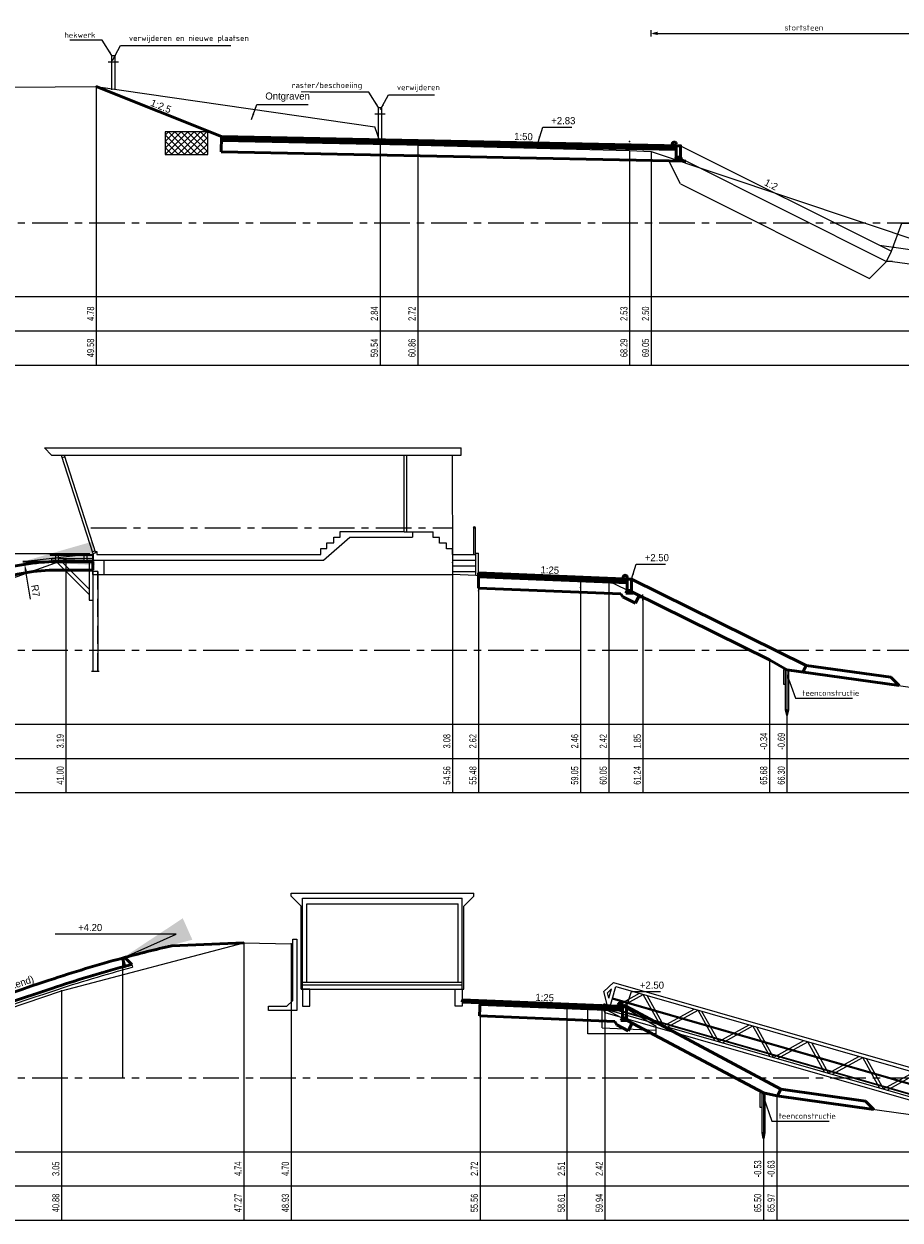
# Model space of a CAD drawing. Header units: metres. Extents: x -7 to 2281, y 7146 to 7816.
# Tile 20 of 29: x 2203 to 2234, y 7581 to 7623. Entities that reach past the tile are written whole.
import ezdxf
from ezdxf.enums import TextEntityAlignment as Align

# ---------------------------------------------------------------- set-up
doc = ezdxf.new("R2010")
doc.units = ezdxf.units.M
doc.linetypes.add('HIDDEN', pattern=[9.525, 6.35, -3.175])
doc.linetypes.add('NAP', pattern=[20, 12.5, -2.5, 2.5, -2.5])
for name, color, linetype in [('702', 1, 'Continuous'), ('887', 198, 'Continuous'), ('BS-BEBOUWING', 255, 'Continuous'), ('BS-BETONBAND', 255, 'Continuous'), ('BS-HEKWERK-KL-1_5M', 1, 'Continuous'), ('BS-KANT-KREUKELBERM', 255, 'Continuous'), ('BS-KANT-VERHARDING', 1, 'Continuous'), ('BS-KRUINLIJN', 1, 'Continuous'), ('BS-KUNSTWERK-CONTOUR', 255, 'Continuous'), ('DP-BS-profiel', 2, 'Continuous'), ('DP-Matenbalk', 7, 'Continuous'), ('DP-Matenbalk_bestaandehoogten', 6, 'Continuous'), ('DP-NAP-lijn', 5, 'NAP')]:
    doc.layers.add(name, color=color, linetype=linetype)
for name, color, linetype, lineweight in [('DP-BS-maatvoering', 2, 'Continuous', 20), ('DP-BS-matenbalk_verlenglijnen', 253, 'Continuous', 0), ('DP-NW-arcering_betonzuilen', 6, 'Continuous', 25), ('DP-NW-maatvoering', 7, 'Continuous', 35), ('DP-NW-matenbalk_verlenglijnen', 135, 'Continuous', 0), ('DP-NW-profiel', 4, 'Continuous', 50), ('DP-Uitvullaag', 1, 'Uitvullaag', 18), ('maatvoering-lin', 7, 'Continuous', 20)]:
    doc.layers.add(name, color=color, linetype=linetype, lineweight=lineweight)
doc.layers.add('DP-NW-arcrand', color=142, linetype='Continuous', plot=False)
doc.styles.add('bestomschr', font='isocp.shx', dxfattribs={"width": 0.96})
doc.styles.add('Ontwnota-dwp-Bruinissepolder tot Grevelingendam$0$StagCAD', font='StagCAD.ttf')
doc.styles.add('StagCAD', font='StagCAD.ttf')
doc.linetypes.add('Uitvullaag', pattern='A,0,-0.005,[191,UITVULLAAG.shx,S=0.007,R=0,X=0,Y=0],-0.5', length=0.505)
doc.dimstyles.new('best-leader 1_100', dxfattribs={"dimscale": 0.1, "dimtxt": 2, "dimasz": 1.6, "dimexe": 0, "dimexo": 0, "dimgap": 0.8, "dimtad": 1, "dimrnd": 0.001, "dimzin": 1, "dimdsep": 46, "dimtxsty": 'bestomschr', "dimblk": 'RAD_PIJL', "dimcen": 0.09, "dimse1": 1, "dimse2": 1, "dimclrd": 212, "dimclre": 1, "dimclrt": 2, "dimazin": 0, "dimtfac": 1, "dimtix": 1, "dimtmove": 0, "dimatfit": 0, "dimfxl": 1, "dimtvp": 0.83, "dimtolj": 1, "dimtzin": 0, "dimlwd": 5, "dimarcsym": 0})
doc.dimstyles.new('bestaand 1_100', dxfattribs={"dimscale": 0.1, "dimtxt": 2, "dimasz": 0.8, "dimexe": 0, "dimexo": 0, "dimgap": 1, "dimtad": 1, "dimrnd": 0.001, "dimzin": 1, "dimdsep": 46, "dimtxsty": 'bestomschr', "dimblk1": 'DIM_PIJL', "dimblk2": 'DIM_PIJL', "dimsah": 1, "dimcen": 0.09, "dimse1": 1, "dimse2": 1, "dimclrd": 212, "dimclre": 1, "dimclrt": 2, "dimazin": 0, "dimtfac": 1, "dimtix": 1, "dimtmove": 0, "dimatfit": 3, "dimldrblk": 'RAD_PIJL', "dimfxl": 1, "dimtvp": 0.83, "dimtolj": 1, "dimtzin": 0, "dimlwd": 9, "dimlwe": 5, "dimarcsym": 0})
doc.dimstyles.new('GM-maatvoering', dxfattribs={"dimtxt": 2.5, "dimasz": 2.5, "dimexe": 1, "dimexo": 0, "dimgap": 1, "dimtad": 1, "dimrnd": 0.001, "dimzin": 1, "dimdsep": 46, "dimtxsty": 'StagCAD', "dimcen": 0.09, "dimclrd": 1, "dimclre": 1, "dimclrt": 7, "dimazin": 0, "dimtfac": 1, "dimtix": 1, "dimtmove": 0, "dimatfit": 3, "dimfxl": 1, "dimfxlon": 1, "dimtvp": 0.83, "dimtolj": 1, "dimtzin": 0, "dimlwd": 15, "dimlwe": 15, "dimarcsym": 0})
doc.dimstyles.new('leader 1_100', dxfattribs={"dimscale": 0.1, "dimtxt": 2.5, "dimasz": 2, "dimexe": 0, "dimexo": 0, "dimgap": 1, "dimtad": 1, "dimrnd": 0.001, "dimzin": 1, "dimdsep": 46, "dimtxsty": 'StagCAD', "dimblk": 'RAD_PIJL', "dimcen": 0.09, "dimse1": 1, "dimse2": 1, "dimclrd": 1, "dimclre": 1, "dimclrt": 7, "dimazin": 0, "dimtfac": 1, "dimtix": 1, "dimtmove": 0, "dimatfit": 0, "dimfxl": 1, "dimtvp": 0.83, "dimtolj": 1, "dimtzin": 0, "dimlwd": 15, "dimarcsym": 0})
doc.dimstyles.new('Ontwnota-dwp-Bruinissepolder tot Grevelingendam$0$leader 1_100', dxfattribs={"dimscale": 0.1, "dimtxt": 2.5, "dimasz": 2, "dimexe": 0, "dimexo": 0, "dimgap": 1, "dimtad": 1, "dimrnd": 0.001, "dimzin": 1, "dimdsep": 46, "dimtxsty": 'Ontwnota-dwp-Bruinissepolder tot Grevelingendam$0$StagCAD', "dimblk": 'Ontwnota-dwp-Bruinissepolder tot Grevelingendam$0$RAD_PIJL', "dimcen": 0.09, "dimse1": 1, "dimse2": 1, "dimclrd": 1, "dimclre": 1, "dimclrt": 7, "dimazin": 0, "dimtfac": 1, "dimtix": 1, "dimtmove": 0, "dimatfit": 0, "dimfxl": 1, "dimtvp": 0.83, "dimtolj": 1, "dimtzin": 0, "dimlwd": 15, "dimarcsym": 0})

# ---------------------------------------------------------------- blocks, each defined once
blk = doc.blocks.new('123', base_point=(750, -20.1))
at = {"layer": 'BS-HEKWERK-KL-1_5M'}
for points in [[(749.75, -20.35), (750.25, -19.85)], [(750.25, -20.35), (749.75, -19.85)]]:
    blk.add_lwpolyline(points, dxfattribs=at)
blk = doc.blocks.new('RAD_PIJL')
at = {"color": 1, "linetype": 'Continuous'}
blk.add_solid([(-2.83, -0.75), (-2.83, 0.75), (0, 0)], dxfattribs=at)
blk = doc.blocks.new('Stootband 15x12')
at = {"layer": 'DP-NW-profiel'}
blk.add_lwpolyline([(-566.547, 4.129), (-566.547, 4.084), (-566.397, 4.084), (-566.397, 4.129)], dxfattribs=at)
blk.add_arc((-566.472, 4.129), 0.075, 0, 180, dxfattribs=at)
blk = doc.blocks.new('Ontwnota-dwp-Bruinissepolder tot Grevelingendam$0$RAD_PIJL')
at = {"color": 1, "linetype": 'Continuous'}
blk.add_solid([(-2.83, -0.75), (-2.83, 0.75), (0, 0)], dxfattribs=at)
blk = doc.blocks.new('Opsluitband')
at = {"layer": 'DP-NW-profiel'}
blk.add_lwpolyline([(0, -0.4), (0.15, -0.4), (0.15, 0), (0, 0)], close=True, dxfattribs=at)
blk = doc.blocks.new('*D166')
at = {"layer": 'Defpoints', "color": 0, "transparency": 16777216}
for p in [(2203.352, 7603.796), (2204.486, 7596.888)]:
    blk.add_point(p, dxfattribs=at)
at = {"layer": 'DP-NW-maatvoering', "color": 1, "lineweight": 15, "transparency": 16777216}
blk.add_line((2203.553, 7602.571), (2203.392, 7603.549), dxfattribs=at)
at = {"layer": 'DP-NW-maatvoering', "color": 1, "transparency": 16777216}
blk.add_solid([(2203.433, 7603.556), (2203.351, 7603.542), (2203.352, 7603.796)], dxfattribs=at)
at = {"layer": 'DP-NW-maatvoering', "color": 7, "transparency": 16777216, "insert": (2203.732, 7602.866), "char_height": 0.25, "attachment_point": 5, "rotation": 279.3214, "style": 'StagCAD'}
blk.add_mtext('\\A1;R7', dxfattribs=at)
blk = doc.blocks.new('A$C4AAA4183')
at = {"layer": 'DP-NW-profiel'}
for p, q in [((0, 0), (-0.055, -0.095)), ((0.15, 0), (0.205, -0.095)), ((0.205, -0.095), (-0.055, -0.095))]:
    blk.add_line(p, q, dxfattribs=at)
blk = doc.blocks.new('loopbrug')
at = {"layer": 'BS-KUNSTWERK-CONTOUR'}
for p, q in [((0.034, 0.492), (0.355, 0.836)), ((0.171, 0.042), (0.034, 0.492)), ((0.169, 0.461), (0.301, 0.602)), ((0.225, 0.276), (0.169, 0.461)), ((0.225, 0.276), (0.301, 0.602)), ((0.251, -0.146), (0.445, 0.692)), ((0.251, -0.146), (1.283, 0.499)), ((0.355, 0.836), (16.103, -2.801)), ((0.389, -0.177), (1.421, 0.467)), ((0.445, 0.692), (15.959, -2.891)), ((2.065, -0.565), (1.421, 0.467)), ((2.203, -0.596), (1.558, 0.435)), ((0.028, -0.02), (0.034, 0.007)), ((0.034, 0.007), (15.905, -3.658)), ((0.171, 0.042), (0.096, 0.06)), ((0.107, -0.236), (0.171, 0.042)), ((0.344, 0.254), (15.858, -3.329)), ((0.353, 0.293), (15.867, -3.29)), ((2.203, -0.596), (3.234, 0.048)), ((2.341, -0.628), (3.372, 0.016)), ((4.016, -1.015), (3.372, 0.016)), ((0.107, -0.236), (0.025, -0.016)), ((0.028, -0.02), (15.899, -3.686)), ((0.107, -0.236), (15.856, -3.873)), ((0.251, -0.146), (15.766, -3.729)), ((4.154, -1.047), (3.51, -0.016)), ((4.154, -1.047), (5.186, -0.403)), ((4.292, -1.079), (5.323, -0.434)), ((5.968, -1.466), (5.323, -0.434)), ((6.106, -1.498), (5.461, -0.466)), ((6.106, -1.498), (7.137, -0.853)), ((6.243, -1.53), (7.275, -0.885)), ((7.919, -1.917), (7.275, -0.885)), ((8.057, -1.948), (7.413, -0.917)), ((8.057, -1.948), (9.089, -1.304)), ((8.195, -1.98), (9.226, -1.336)), ((9.871, -2.367), (9.226, -1.336)), ((10.009, -2.399), (9.364, -1.368)), ((10.009, -2.399), (11.04, -1.755)), ((10.146, -2.431), (11.178, -1.787)), ((11.822, -2.818), (11.178, -1.787)), ((11.96, -2.85), (11.316, -1.818)), ((11.96, -2.85), (12.992, -2.205)), ((12.098, -2.882), (13.129, -2.237)), ((13.774, -3.269), (13.129, -2.237)), ((13.912, -3.301), (13.267, -2.269)), ((13.912, -3.301), (14.943, -2.656)), ((14.049, -3.332), (15.081, -2.688)), ((15.725, -3.719), (15.081, -2.688)), ((15.863, -3.751), (15.219, -2.72)), ((15.766, -3.729), (15.959, -2.891)), ((16.241, -3.251), (16.103, -2.801)), ((15.92, -3.595), (16.241, -3.251)), ((15.974, -3.361), (16.049, -3.035)), ((15.974, -3.361), (16.106, -3.22)), ((16.106, -3.22), (16.049, -3.035)), ((15.856, -3.873), (15.92, -3.595))]:
    blk.add_line(p, q, dxfattribs=at)
blk.add_circle((0.082, 0.001), 0.01, dxfattribs=at)
blk.add_arc((0.082, 0.001), 0.06, 76.9953, 196.9953, dxfattribs=at)
blk = doc.blocks.new('*U38')
blk.add_line((-0.185, 0.975), (0.185, 0.975))
blk.add_lwpolyline([(-0.05, 0), (-0.05, 1.2), (0.05, 1.2), (0.05, 0)])
blk = doc.blocks.new('DIM_PIJL')
at = {"color": 1}
blk.add_line((0, 1.41), (0, -1.41), dxfattribs=at)
at = {"color": 1, "linetype": 'ByBlock'}
blk.add_solid([(-2.83, -0.75), (-2.83, 0.75), (0, 0)], dxfattribs=at)
blk = doc.blocks.new('*D179')
at = {"layer": 'Defpoints', "color": 0, "transparency": 16777216}
for p in [(2236.041, 7622.421), (2225.331, 7618.282), (2236.041, 7614.682)]:
    blk.add_point(p, dxfattribs=at)
at = {"layer": 'DP-BS-maatvoering', "color": 212, "lineweight": 9, "transparency": 16777216}
blk.add_line((2225.411, 7622.421), (2235.961, 7622.421), dxfattribs=at)
at = {"layer": 'DP-BS-maatvoering', "color": 212, "lineweight": 9, "transparency": 16777216, "xscale": 0.08000000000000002, "yscale": 0.08000000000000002, "zscale": 0.08000000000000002, "rotation": 180}
blk.add_blockref('DIM_PIJL', (2225.331, 7622.421), dxfattribs=at)
at = {"layer": 'DP-BS-maatvoering', "color": 212, "lineweight": 9, "transparency": 16777216, "xscale": 0.08000000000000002, "yscale": 0.08000000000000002, "zscale": 0.08000000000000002}
blk.add_blockref('DIM_PIJL', (2236.041, 7622.421), dxfattribs=at)
at = {"layer": 'DP-BS-maatvoering', "color": 2, "transparency": 16777216, "insert": (2230.686, 7622.621), "char_height": 0.2, "attachment_point": 5, "style": 'bestomschr'}
blk.add_mtext('\\A1;stortsteen', dxfattribs=at)
blk = doc.blocks.new('A$C060D5F0C')
at = {"layer": 'DP-BS-matenbalk_verlenglijnen'}
for p, q in [((1.32, 2.723), (1.32, -4.992)), ((8.755, 2.533), (8.755, -4.992)), ((9.512, 2.504), (9.512, -4.992)), ((20.222, -1.097), (20.222, -4.992))]:
    blk.add_line(p, q, dxfattribs=at)
at = {"layer": 'DP-Matenbalk_bestaandehoogten', "width": 0.68}
for s, p in [('2.72', (1.32, -3.192)), ('2.53', (8.755, -3.192)), ('2.50', (9.512, -3.192)), ('-1.10', (20.222, -3.192)), ('60.86', (1.32, -4.392)), ('68.29', (8.755, -4.392)), ('69.05', (9.512, -4.392)), ('79.76', (20.222, -4.392))]:
    blk.add_text(s, height=0.25, rotation=90, dxfattribs=at).set_placement(p, align=Align.BOTTOM_CENTER)
blk = doc.blocks.new('blok landhoofd')
at = {"layer": 'DP-BS-profiel'}
for p, q in [((-0.015, 0), (-0.5, 0)), ((-0.5, -1), (-0.5, 0)), ((0, -0.015), (-0.015, 0)), ((0, 0), (0.654, 0)), ((0.654, 0), (1.9, -0.732)), ((0, -0.795), (0, -0.015)), ((0, -0.795), (1.9, -0.871)), ((1.9, -1), (1.9, -0.732)), ((1.9, -1), (-0.5, -1))]:
    blk.add_line(p, q, dxfattribs=at)
blk = doc.blocks.new('dwp3a')
at = {"layer": 'DP-NW-arcrand'}
blk.add_line((7.975, 2.326), (8, 2.23), dxfattribs=at)
blk.add_lwpolyline([(0.259, -0.331, -0.006943), (5.202, 1.393, -0.015584), (8, 2.23, -0.015584)], format="xyb", dxfattribs=at)
at = {"layer": 'DP-NW-matenbalk_verlenglijnen'}
for points in [[(7.65, 2.55), (7.65, -1.65)], [(0, 0), (0, -1.65)]]:
    blk.add_lwpolyline(points, dxfattribs=at)
at = {"layer": 'DP-NW-profiel'}
for p, q in [((7.65, 2.55), (7.751, 2.55)), ((7.65, 2.55), (7.727, 2.26)), ((7.975, 2.326), (7.751, 2.55)), ((0, 0), (0.1, -0.283))]:
    blk.add_line(p, q, dxfattribs=at)
for points in [[(0, 0, -0.007115), (5.076, 1.773, -0.014227), (7.65, 2.55, -0.014227)], [(0.1, -0.283, -0.007119), (5.171, 1.488, -0.01422), (7.727, 2.26, -0.01422)], [(7.727, 2.26, -0.001364), (7.975, 2.326)]]:
    blk.add_lwpolyline(points, format="xyb", dxfattribs=at)
at = {"layer": 'DP-Uitvullaag', "ltscale": 4, "flags": 128}
blk.add_lwpolyline([(0.147, -0.266, -0.007052), (5.171, 1.488, -0.018123), (7.977, 2.319)], format="xyb", dxfattribs=at)
at = {"layer": 'DP-NW-maatvoering', "style": 'StagCAD'}
blk.add_text('1:3 (tonrondte getekend)', height=0.25, rotation=18.5288, dxfattribs=at).set_placement((2.854, 1.06), align=Align.BOTTOM_CENTER)
at = {"layer": 'DP-NW-maatvoering', "color": 7, "char_height": 0.25, "attachment_point": 9}
for s, insert, style in [('\\A1;+4.20', (6.938, 3.494), 'StagCAD'), ('\\A1;+1.65', (-0.515, 0.945), 'Ontwnota-dwp-Bruinissepolder tot Grevelingendam$0$StagCAD')]:
    blk.add_mtext(s, dxfattribs=dict(at, insert=insert, style=style))
at = {"layer": 'DP-NW-maatvoering', "annotation_type": 0, "has_hookline": 1, "hookline_direction": 1}
for points, dimstyle, override, text_width in [([(7.65, 2.55), (9.538, 3.394), (7.038, 3.394)], 'GM-maatvoering', {"dimscale": 0, "dimgap": 1, "dimtad": 1}, 0.75), ([(0, 0), (-0.215, 0.845), (-0.415, 0.845)], 'Ontwnota-dwp-Bruinissepolder tot Grevelingendam$0$leader 1_100', {"dimgap": 1, "dimtad": 1}, 0.675)]:
    blk.add_leader(points, dimstyle=dimstyle, override=override, dxfattribs=dict(at, text_width=text_width))
blk = doc.blocks.new('teenconstructie gespiegeld')
at = {"layer": 'DP-BS-profiel', "color": 1}
for p, q in [((-0.05, 0), (0.05, 0)), ((0, -1.6), (0, -1.44))]:
    blk.add_line(p, q, dxfattribs=at)
blk.add_lwpolyline([(-0.05, 0), (-0.125, 0), (-0.125, -0.5), (-0.05, -0.5)], dxfattribs=at)
blk.add_lwpolyline([(-0.05, -1.4), (-0.05, 0), (-0.04, 0.01), (0.04, 0.01), (0.05, 0), (0.05, -1.4), (0.01, -1.6), (-0.01, -1.6)], close=True, dxfattribs=at)
blk.add_ellipse((-0.021, -1.44), major_axis=(0, 0.04), ratio=0.525, start_param=4.712389, end_param=7.853982, dxfattribs=at)
at = {"layer": 'DP-BS-profiel', "color": 1, "extrusion": (0, 0, -1)}
blk.add_ellipse((0.021, -1.44), major_axis=(0, 0.04), ratio=0.525, start_param=4.712389, end_param=7.853982, dxfattribs=at)
at = {"layer": 'DP-BS-maatvoering', "color": 2, "insert": (0.537, -0.91), "char_height": 0.2, "attachment_point": 7, "style": 'bestomschr'}
blk.add_mtext('\\A1;teenconstructie', dxfattribs=at)
at = {"layer": 'DP-BS-maatvoering', "annotation_type": 0, "has_hookline": 1, "hookline_direction": 0, "text_width": 1.767}
blk.add_leader([(0, -0.15), (0.297, -0.99), (0.457, -0.99)], dimstyle='best-leader 1_100', override={"dimgap": 0.8, "dimtad": 1}, dxfattribs=at)
blk = doc.blocks.new('A$C10D54E88')
at = {"layer": 'DP-NW-profiel', "lineweight": 18}
for p, q in [((-0.424, 0.212), (2.991, -0.276)), ((0.03, -0.358), (-0.179, -0.358)), ((0.03, -0.358), (3.384, -0.837)), ((2.991, -0.276), (3.684, -0.476)), ((2.991, -0.276), (3.58, -0.865))]:
    blk.add_line(p, q, dxfattribs=at)
at = {"layer": 'DP-NW-profiel'}
for p, q in [((3.384, -0.837), (3.58, -0.865)), ((3.684, -0.476), (9.354, -2.744)), ((9.918, -2.8), (25.046, -2.8))]:
    blk.add_line(p, q, dxfattribs=at)
blk.add_lwpolyline([(3.536, -0.847), (7.918, -2.6), (9.918, -2.8)], dxfattribs=at)
at = {"layer": 'DP-NW-maatvoering', "style": 'StagCAD'}
for s, rotation, p in [('1:2.5', 338.1986, (5.945, -1.38)), ('1:10', 354.2894, (9.294, -2.738))]:
    blk.add_text(s, height=0.25, rotation=rotation, dxfattribs=at).set_placement(p, align=Align.BOTTOM_CENTER)
at = {"layer": 'maatvoering-lin', "style": 'StagCAD'}
blk.add_text('1:7', height=0.25, rotation=351.8699, dxfattribs=at).set_placement((1.642, -0.083), align=Align.BOTTOM_CENTER)
at = {"layer": 'DP-NW-maatvoering', "annotation_type": 0, "has_hookline": 1, "text_width": 0.725}
for points, hookline_direction in [([(18.585, -2.801), (18.772, -2.28), (18.972, -2.28)], 0), ([(7.918, -2.6), (7.746, -3.08), (7.546, -3.08)], 1)]:
    blk.add_leader(points, dimstyle='leader 1_100', override={"dimgap": 1, "dimtad": 1}, dxfattribs=dict(at, hookline_direction=hookline_direction))
at = {"layer": 'DP-NW-maatvoering', "color": 7, "char_height": 0.25, "style": 'StagCAD', "bg_fill": 3, "box_fill_scale": 1, "bg_fill_color": 256, "bg_fill_transparency": 0}
for s, insert, attachment_point in [('\\A1;-3.80', (19.072, -2.18), 7), ('\\A1;-3.60', (7.446, -2.98), 9)]:
    blk.add_mtext(s, dxfattribs=dict(at, insert=insert, attachment_point=attachment_point))

msp = doc.modelspace()

# ---------------------------------------------------------------- hatches: boundary and pattern name
at = {"layer": 'DP-BS-profiel'}
h = msp.add_hatch(dxfattribs=at)
h.set_pattern_fill('ANSI37', color=256, scale=0.05)
h.set_pattern_definition([(45, (4.41612, -49.49746), (-0.1122532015, 0.1122532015), []), (135, (4.41612, -49.49746), (-0.1122532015, -0.1122532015), [])])
h.paths.add_polyline_path([(2208.274, 7618.969), (2208.274, 7618.169), (2209.774, 7618.169), (2209.774, 7618.969)])

# ---------------------------------------------------------------- linework, layer by layer
at = {"layer": '887'}
for p in [(2230.096, 7600.088), (2229.738, 7585.144)]:
    msp.add_point(p, dxfattribs=at)
at = {"layer": 'BS-BEBOUWING'}
for p in [(2218.362, 7603.854), (2212.696, 7590.473)]:
    msp.add_point(p, dxfattribs=at)
at = {"layer": 'BS-BETONBAND'}
for p in [(2223.848, 7603.198), (2204.643, 7588.831), (2223.709, 7588.2)]:
    msp.add_point(p, dxfattribs=at)
at = {"layer": 'BS-KANT-KREUKELBERM'}
for p in [(2229.477, 7600.439), (2229.269, 7585.25)]:
    msp.add_point(p, dxfattribs=at)
at = {"layer": 'BS-KANT-VERHARDING'}
for p in [(2224.573, 7618.624), (2217.139, 7618.502), (2219.276, 7602.864), (2222.848, 7602.983)]:
    msp.add_point(p, dxfattribs=at)
at = {"layer": 'BS-KRUINLIJN'}
for p in [(2205.862, 7620.561), (2211.036, 7590.514)]:
    msp.add_point(p, dxfattribs=at)
at = {"layer": 'DP-BS-matenbalk_verlenglijnen'}
for p, q in [((2205.862, 7620.561), (2205.862, 7610.786)), ((2215.819, 7618.619), (2215.819, 7610.786)), ((2217.139, 7618.502), (2217.139, 7610.786)), ((2204.796, 7603.971), (2204.796, 7595.786)), ((2218.362, 7603.854), (2218.362, 7595.786)), ((2219.276, 7603.398), (2219.276, 7595.786)), ((2222.848, 7603.242), (2222.848, 7595.786)), ((2223.848, 7603.198), (2223.848, 7595.786)), ((2225.043, 7602.633), (2225.043, 7595.786)), ((2229.477, 7600.439), (2229.477, 7595.786)), ((2230.096, 7600.088), (2230.096, 7595.786)), ((2211.036, 7590.514), (2211.036, 7580.786)), ((2212.696, 7590.473), (2212.696, 7580.786)), ((2204.643, 7588.831), (2204.643, 7588.831)), ((2204.643, 7588.831), (2204.643, 7580.786)), ((2219.328, 7588.496), (2219.328, 7580.786)), ((2222.377, 7588.29), (2222.377, 7580.786)), ((2223.709, 7588.2), (2223.709, 7580.786)), ((2229.269, 7585.25), (2229.269, 7580.786)), ((2229.738, 7585.144), (2229.738, 7580.786))]:
    msp.add_line(p, q, dxfattribs=at)
for points in [[(2205.862, 7620.561, 0), (2205.862, 7620.561, 0)], [(2215.819, 7618.619, 0), (2215.819, 7618.619, 0)], [(2224.573, 7618.624, 0), (2224.573, 7618.624, 0)], [(2217.139, 7618.502, 0), (2217.139, 7618.502, 0)], [(2218.362, 7603.854, 0), (2218.362, 7603.854, 0)], [(2223.848, 7603.198, 0), (2223.848, 7603.198, 0)], [(2219.276, 7602.864, 0), (2219.276, 7602.864, 0)], [(2222.848, 7602.983, 0), (2222.848, 7602.983, 0)], [(2224.867, 7602.72, 0), (2224.867, 7602.72, 0)], [(2229.477, 7600.439, 0), (2229.477, 7600.439, 0)], [(2230.096, 7600.088, 0), (2230.096, 7600.088, 0)], [(2211.036, 7590.514, 0), (2211.036, 7590.514, 0)], [(2212.696, 7590.473, 0), (2212.696, 7590.473, 0)], [(2223.709, 7588.2, 0), (2223.709, 7588.2, 0)], [(2229.269, 7585.25, 0), (2229.269, 7585.25, 0)], [(2229.738, 7585.144, 0), (2229.738, 7585.144, 0)]]:
    msp.add_polyline3d(points, dxfattribs=at)
at = {"layer": 'DP-BS-profiel'}
for p, q in [((2202.982, 7620.53), (2205.862, 7620.561)), ((2205.862, 7620.561), (2215.631, 7619.146)), ((2215.819, 7618.606), (2215.631, 7619.146)), ((2215.819, 7618.619), (2217.139, 7618.502)), ((2217.139, 7618.502), (2224.574, 7618.311)), ((2224.574, 7618.311), (2225.331, 7618.282)), ((2204.043, 7607.878), (2218.662, 7607.878)), ((2204.293, 7607.628), (2204.043, 7607.878)), ((2218.662, 7607.628), (2218.662, 7607.878)), ((2204.293, 7607.628), (2218.662, 7607.628)), ((2204.629, 7607.628), (2205.743, 7604.167)), ((2204.657, 7607.538), (2204.753, 7607.569)), ((2204.734, 7607.628), (2205.838, 7604.197)), ((2216.662, 7604.938), (2216.662, 7607.628)), ((2216.762, 7604.938), (2216.762, 7607.628)), ((2218.367, 7603.438), (2218.362, 7607.628)), ((2213.837, 7603.938), (2214.758, 7604.748)), ((2214.425, 7604.948), (2216.662, 7604.948)), ((2214.758, 7604.748), (2216.962, 7604.748)), ((2216.662, 7604.938), (2217.68, 7604.938)), ((2216.962, 7604.938), (2216.962, 7604.748)), ((2219.096, 7605.088), (2219.096, 7604.138)), ((2219.156, 7605.088), (2219.156, 7604.138)), ((2194.916, 7600.496), (2204.796, 7603.971)), ((2204.243, 7604.138), (2205.743, 7604.138)), ((2204.243, 7604.138), (2204.243, 7604.11)), ((2204.243, 7604.11), (2205.763, 7604.11)), ((2204.293, 7603.988), (2204.293, 7603.858)), ((2204.443, 7603.988), (2204.293, 7603.988)), ((2204.443, 7603.888), (2204.443, 7604.11)), ((2204.543, 7603.888), (2204.543, 7604.11)), ((2205.443, 7603.988), (2204.543, 7603.988)), ((2204.796, 7603.971), (2205.743, 7604.009)), ((2205.443, 7603.888), (2205.443, 7604.11)), ((2205.543, 7603.888), (2205.543, 7604.11)), ((2205.743, 7603.988), (2205.543, 7603.988)), ((2205.722, 7604.231), (2205.817, 7604.261)), ((2205.743, 7604.167), (2205.838, 7604.197)), ((2205.743, 7604.138), (2205.763, 7604.138)), ((2205.743, 7603.938), (2205.743, 7604.11)), ((2205.743, 7603.438), (2205.743, 7603.938)), ((2205.743, 7603.938), (2213.837, 7603.938)), ((2205.743, 7603.938), (2205.743, 7602.538)), ((2205.763, 7603.938), (2205.763, 7604.173)), ((2205.826, 7604.238), (2205.886, 7604.238)), ((2205.886, 7604.238), (2205.886, 7604.138)), ((2205.886, 7604.138), (2213.743, 7604.138)), ((2206.143, 7603.438), (2206.143, 7603.938)), ((2208.972, 7604.138), (2213.743, 7604.138)), ((2218.362, 7604.138), (2219.176, 7604.138)), ((2218.362, 7603.938), (2219.176, 7603.938)), ((2219.176, 7603.403), (2219.176, 7604.188)), ((2219.176, 7604.188), (2219.276, 7604.188)), ((2219.276, 7603.398), (2219.276, 7604.188)), ((2204.293, 7603.858), (2205.743, 7603.858)), ((2204.443, 7603.888), (2204.543, 7603.888)), ((2205.613, 7602.738), (2204.493, 7603.858)), ((2205.613, 7602.922), (2204.677, 7603.858)), ((2205.543, 7603.888), (2205.443, 7603.888)), ((2205.613, 7603.858), (2205.613, 7602.538)), ((2205.743, 7603.538), (2205.743, 7600.033)), ((2205.917, 7603.538), (2205.743, 7603.538)), ((2205.917, 7603.538), (2205.917, 7600.033)), ((2218.362, 7603.738), (2219.176, 7603.738)), ((2218.362, 7603.538), (2219.176, 7603.538)), ((2205.743, 7603.438), (2206.143, 7603.438)), ((2206.143, 7603.438), (2218.362, 7603.438)), ((2223.848, 7603.198), (2218.362, 7603.438)), ((2223.848, 7603.198), (2225.043, 7602.633)), ((2225.043, 7602.633), (2229.477, 7600.439)), ((2205.613, 7602.538), (2205.743, 7602.538)), ((2229.477, 7600.439), (2230.096, 7600.088)), ((2205.967, 7600.033), (2205.693, 7600.033)), ((2230.096, 7600.088), (2235.129, 7599.385)), ((2212.698, 7592.253), (2219.108, 7592.253)), ((2212.698, 7592.153), (2212.698, 7592.253)), ((2212.698, 7592.153), (2213.048, 7591.803)), ((2219.108, 7592.153), (2218.758, 7591.803)), ((2219.108, 7592.153), (2219.108, 7592.253)), ((2213.048, 7588.888), (2213.048, 7591.803)), ((2213.103, 7589.138), (2213.103, 7592.078)), ((2213.103, 7592.078), (2218.703, 7592.078)), ((2213.248, 7589.138), (2213.248, 7591.878)), ((2213.248, 7591.878), (2218.558, 7591.878)), ((2218.558, 7589.138), (2218.558, 7591.878)), ((2218.703, 7589.138), (2218.703, 7592.078)), ((2218.758, 7588.888), (2218.758, 7591.803)), ((2213.048, 7588.888), (2218.758, 7588.888)), ((2213.103, 7589.138), (2218.703, 7589.138)), ((2213.103, 7588.888), (2213.103, 7589.138)), ((2213.103, 7589.038), (2218.703, 7589.038)), ((2218.703, 7588.888), (2218.703, 7589.138)), ((2218.703, 7588.539), (2223.709, 7588.2)), ((2223.709, 7588.2), (2229.269, 7585.25)), ((2229.269, 7585.25), (2229.738, 7585.144)), ((2229.738, 7585.144), (2234.427, 7584.486))]:
    msp.add_line(p, q, dxfattribs=at)
at = {"layer": 'DP-BS-profiel', "linetype": 'HIDDEN', "ltscale": 0.1}
msp.add_line((2205.909, 7603.539), (2205.909, 7600.033), dxfattribs=at)
at = {"layer": 'DP-BS-profiel'}
for points in [[(2208.274, 7618.169), (2209.774, 7618.169), (2209.774, 7618.969), (2208.274, 7618.969)], [(2212.903, 7590.638), (2212.903, 7588.138), (2211.903, 7588.138), (2211.903, 7588.288), (2212.553, 7588.288), (2212.753, 7588.488), (2212.753, 7590.638)], [(2213.103, 7588.288), (2213.353, 7588.288), (2213.353, 7588.888), (2213.103, 7588.888)], [(2218.703, 7588.288), (2218.453, 7588.288), (2218.453, 7588.888), (2218.703, 7588.888)]]:
    msp.add_lwpolyline(points, close=True, dxfattribs=at)
for points in [[(2213.743, 7604.138), (2213.743, 7604.348), (2213.956, 7604.348), (2213.956, 7604.548), (2214.198, 7604.548), (2214.198, 7604.748), (2214.425, 7604.748), (2214.425, 7604.948)], [(2218.362, 7604.138), (2218.362, 7604.338), (2218.149, 7604.338), (2218.149, 7604.538), (2217.907, 7604.538), (2217.907, 7604.738), (2217.68, 7604.738), (2217.68, 7604.938)]]:
    msp.add_lwpolyline(points, dxfattribs=at)
msp.add_polyline3d([(2185.305, 7584.186, 0), (2193.643, 7585.154, 0), (2194.499, 7585.392, 0), (2204.643, 7588.831, 0), (2211.036, 7590.514, 0), (2212.696, 7590.473, 0), (2212.753, 7590.456, 0)], dxfattribs=at)
msp.add_circle((2219.126, 7605.088), 0.03, dxfattribs=at)
at = {"layer": 'DP-Matenbalk'}
for points in [[(2171.612, 7598.186, 0), (2236.129, 7598.186, 0)], [(2171.612, 7598.186, 0), (2171.612, 7595.786, 0), (2177.612, 7595.786, 0), (2236.129, 7595.786, 0)], [(2171.612, 7596.986, 0), (2236.129, 7596.986, 0)], [(2171.612, 7583.186, 0), (2235.427, 7583.186, 0)], [(2171.612, 7583.186, 0), (2171.612, 7580.786, 0), (2177.612, 7580.786, 0), (2235.427, 7580.786, 0)], [(2171.612, 7581.986, 0), (2235.427, 7581.986, 0)]]:
    msp.add_polyline3d(points, dxfattribs=at)
at = {"layer": 'DP-NAP-lijn', "ltscale": 0.1}
for p, q in [((2171.612, 7615.778), (2258.107, 7615.778)), ((2205.669, 7605.078), (2218.362, 7605.078)), ((2171.612, 7600.778), (2258.107, 7600.778)), ((2171.612, 7585.778), (2258.107, 7585.778))]:
    msp.add_line(p, q, dxfattribs=at)
at = {"layer": 'DP-NW-maatvoering', "color": 1, "linetype": 'HIDDEN', "ltscale": 0.2}
msp.add_line((2203.283, 7603.888), (2204.486, 7603.888), dxfattribs=at)
at = {"layer": 'DP-NW-profiel'}
for p, q in [((2205.862, 7620.561), (2210.256, 7618.802)), ((2210.246, 7618.268), (2210.256, 7618.802)), ((2226.213, 7618.348), (2210.254, 7618.667)), ((2226.363, 7618.48), (2210.256, 7618.802)), ((2226.546, 7617.942), (2210.246, 7618.268)), ((2226.213, 7618.08), (2226.174, 7618.014)), ((2226.402, 7618.014), (2226.174, 7618.014)), ((2226.363, 7618.08), (2226.402, 7618.014)), ((2205.743, 7603.888), (2205.743, 7603.6)), ((2219.276, 7602.957), (2219.276, 7603.493)), ((2224.642, 7603.278), (2219.276, 7603.493)), ((2224.492, 7603.149), (2219.276, 7603.358)), ((2224.642, 7603.278), (2230.768, 7600.246)), ((2224.27, 7602.758), (2219.276, 7602.957)), ((2224.27, 7602.758), (2224.331, 7602.651)), ((2224.331, 7602.651), (2224.779, 7602.429)), ((2224.68, 7602.813), (2229.477, 7600.439)), ((2224.779, 7602.429), (2224.912, 7602.698)), ((2230.096, 7600.088), (2229.477, 7600.439)), ((2230.651, 7600.01), (2230.768, 7600.246)), ((2230.768, 7600.246), (2233.739, 7599.831)), ((2230.096, 7600.088), (2234.033, 7599.538)), ((2233.739, 7599.831), (2234.033, 7599.538)), ((2208.515, 7590.413), (2211.036, 7590.514)), ((2224.471, 7588.278), (2218.703, 7588.509)), ((2218.706, 7588.509), (2218.703, 7588.429)), ((2219.325, 7588.404), (2218.703, 7588.429)), ((2219.328, 7588.484), (2219.307, 7587.949)), ((2224.06, 7587.759), (2219.307, 7587.949)), ((2224.321, 7588.149), (2219.323, 7588.349)), ((2224.471, 7588.278), (2229.884, 7585.376)), ((2224.06, 7587.759), (2224.132, 7587.636)), ((2224.132, 7587.636), (2224.528, 7587.426)), ((2224.494, 7587.783), (2229.27, 7585.25)), ((2224.528, 7587.426), (2224.669, 7587.691)), ((2229.269, 7585.25), (2229.738, 7585.144)), ((2229.738, 7585.144), (2233.148, 7584.666)), ((2229.758, 7585.141), (2229.884, 7585.376)), ((2229.884, 7585.376), (2232.855, 7584.959)), ((2232.855, 7584.959), (2233.148, 7584.666))]:
    msp.add_line(p, q, dxfattribs=at)
at = {"layer": 'DP-NW-profiel', "color": 3}
for p, q in [((2226.213, 7618.398), (2210.255, 7618.717)), ((2226.213, 7618.448), (2210.256, 7618.767)), ((2224.492, 7603.249), (2219.276, 7603.458)), ((2224.492, 7603.199), (2219.276, 7603.408)), ((2224.321, 7588.199), (2219.325, 7588.399)), ((2224.321, 7588.249), (2219.327, 7588.449))]:
    msp.add_line(p, q, dxfattribs=at)
at = {"layer": 'DP-NW-profiel', "lineweight": 18}
for q in [(2225.951, 7617.953), (2232.992, 7613.824)]:
    msp.add_line((2226.357, 7617.142), q, dxfattribs=at)
at = {"layer": 'DP-NW-profiel'}
for points in [[(2205.743, 7603.888), (2204.486, 7603.888, 0.083501), (2202.196, 7603.503, 0.004245), (2199.174, 7602.428)], [(2205.743, 7603.588), (2204.486, 7603.588, 0.083501), (2202.294, 7603.22, 0.004245), (2199.277, 7602.146, 0.004245)]]:
    msp.add_lwpolyline(points, format="xyb", dxfattribs=at)
msp.add_arc((2219.154, 7544.366), 47.26, 103.0095, 105.1745, dxfattribs=at)
at = {"layer": 'DP-Uitvullaag', "ltscale": 4, "flags": 128}
msp.add_lwpolyline([(2199.277, 7602.146, -0.004245), (2202.294, 7603.22, -0.083501), (2204.486, 7603.588), (2205.743, 7603.588)], format="xyb", dxfattribs=at)

# ---------------------------------------------------------------- block references
for name, p in [('A$C4AAA4183', (2224.492, 7602.878)), ('blok landhoofd', (2223.609, 7588.322)), ('A$C4AAA4183', (2224.321, 7587.878))]:
    msp.add_blockref(name, p)
at = {"layer": '702', "xscale": 0.3, "yscale": 0.3, "zscale": 0.3, "rotation": 314.999999}
for p in [(2215.819, 7618.619), (2225.043, 7602.633)]:
    msp.add_blockref('123', p, dxfattribs=at)
at = {"layer": 'DP-BS-profiel'}
for name, p in [('*U38', (2206.462, 7620.444)), ('*U38', (2215.819, 7618.619)), ('teenconstructie gespiegeld', (2230.096, 7600.088)), ('teenconstructie gespiegeld', (2229.27, 7585.25))]:
    msp.add_blockref(name, p, dxfattribs=at)
at = {"layer": 'DP-NW-arcering_betonzuilen'}
msp.add_blockref('dwp3a', (2199.133, 7587.428), dxfattribs=at)
at = {"layer": 'DP-NW-profiel', "xscale": -1}
for p, rotation in [((1659.749, 7628.968), 358.5266385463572), ((1658.234, 7621.847), 357.7093899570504), ((1658.064, 7606.847), 357.7093899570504)]:
    msp.add_blockref('Stootband 15x12', p, dxfattribs=dict(at, rotation=rotation))
at = {"layer": 'DP-NW-profiel'}
for name, p in [('Opsluitband', (2226.213, 7618.48)), ('A$C10D54E88', (2233.767, 7614.778)), ('Opsluitband', (2224.492, 7603.278)), ('Opsluitband', (2224.321, 7588.278))]:
    msp.add_blockref(name, p, dxfattribs=at)

# ---------------------------------------------------------------- texts
at = {"char_height": 0.2, "attachment_point": 7, "style": 'bestomschr'}
for s, insert in [('\\A1;verwijderen en nieuwe plaatsen', (2207.01, 7622.094)), ('\\A1;verwijderen', (2216.411, 7620.368))]:
    msp.add_mtext(s, dxfattribs=dict(at, insert=insert))
at = {"layer": 'DP-BS-maatvoering', "color": 2, "char_height": 0.2, "attachment_point": 9, "style": 'bestomschr'}
for s, insert in [('\\A1;hekwerk', (2205.834, 7622.265)), ('\\A1;raster/beschoeiing', (2215.191, 7620.441))]:
    msp.add_mtext(s, dxfattribs=dict(at, insert=insert))
at = {"layer": 'DP-Matenbalk_bestaandehoogten', "width": 0.68}
for s, p in [('4.78', (2205.862, 7612.586)), ('2.84', (2215.819, 7612.586)), ('2.72', (2217.139, 7612.586)), ('49.58', (2205.862, 7611.386)), ('59.54', (2215.819, 7611.386)), ('60.86', (2217.139, 7611.386)), ('3.19', (2204.796, 7597.586)), ('3.08', (2218.362, 7597.586)), ('2.62', (2219.276, 7597.586)), ('2.46', (2222.848, 7597.586)), ('2.42', (2223.848, 7597.586)), ('1.85', (2225.043, 7597.586)), ('-0.34', (2229.477, 7597.586)), ('-0.69', (2230.096, 7597.586)), ('41.00', (2204.796, 7596.386)), ('54.56', (2218.362, 7596.386)), ('55.48', (2219.276, 7596.386)), ('59.05', (2222.848, 7596.386)), ('60.05', (2223.848, 7596.386)), ('61.24', (2225.043, 7596.386)), ('65.68', (2229.477, 7596.386)), ('66.30', (2230.096, 7596.386)), ('3.05', (2204.643, 7582.586)), ('4.74', (2211.036, 7582.586)), ('4.70', (2212.696, 7582.586)), ('2.72', (2219.328, 7582.586)), ('2.51', (2222.377, 7582.586)), ('2.42', (2223.709, 7582.586)), ('-0.53', (2229.269, 7582.586)), ('-0.63', (2229.738, 7582.586)), ('40.88', (2204.643, 7581.386)), ('47.27', (2211.036, 7581.386)), ('48.93', (2212.696, 7581.386)), ('55.56', (2219.328, 7581.386)), ('58.61', (2222.377, 7581.386)), ('59.94', (2223.709, 7581.386)), ('65.50', (2229.269, 7581.386)), ('65.97', (2229.738, 7581.386))]:
    msp.add_text(s, height=0.25, rotation=90, dxfattribs=at).set_placement(p, align=Align.BOTTOM_CENTER)
at = {"layer": 'maatvoering-lin', "style": 'StagCAD'}
for s, rotation, p in [('1:2.5', 338.1879, (2208.059, 7619.682)), ('1:50', 358.8542, (2220.847, 7618.602)), ('1:2', 333.4349, (2229.451, 7616.937)), ('1:25', 357.7094, (2221.767, 7603.393)), ('1:25', 357.7094, (2221.587, 7588.394))]:
    msp.add_text(s, height=0.25, rotation=rotation, dxfattribs=at).set_placement(p, align=Align.BOTTOM_CENTER)

# ---------------------------------------------------------------- dimensions: what is measured, and where the dimension line sits
at = {"layer": 'DP-NW-maatvoering'}
dim = msp.add_radius_dim(center=(2204.486, 7596.888), mpoint=(2203.352, 7603.796), dimstyle='GM-maatvoering', override={"dimdec": 0}, dxfattribs=at)
dim.commit()
dim.dimension.update_dxf_attribs({"geometry": '*D166', "text_midpoint": (2203.51, 7602.83), "dimtype": 164})

# ---------------------------------------------------------------- leaders
at = {"layer": 'DP-BS-maatvoering', "annotation_type": 0, "has_hookline": 1, "hookline_direction": 1}
for points, text_width in [([(2206.412, 7621.644), (2206.074, 7622.185), (2205.914, 7622.185)], 0.902), ([(2215.769, 7619.819), (2215.431, 7620.361), (2215.271, 7620.361)], 2.139)]:
    msp.add_leader(points, dimstyle='best-leader 1_100', override={"dimgap": 0.8, "dimtad": 1}, dxfattribs=dict(at, text_width=text_width))
at = {"layer": 'DP-NW-maatvoering', "annotation_type": 0, "has_hookline": 1, "hookline_direction": 0}
for points, text_width in [([(2206.433, 7621.473), (2206.71, 7621.994), (2206.91, 7621.994)], 3.579), ([(2215.834, 7619.747), (2216.111, 7620.268), (2216.311, 7620.268)], 1.313)]:
    msp.add_leader(points, dimstyle='leader 1_100', dxfattribs=dict(at, text_width=text_width))
at = {"layer": 'DP-NW-maatvoering', "annotation_type": 0, "has_hookline": 1}
for points, dimstyle, override, hookline_direction, text_width in [([(2211.305, 7619.401), (2211.494, 7619.922), (2211.694, 7619.922)], 'leader 1_100', {"dimgap": 1, "dimtad": 1}, 0, 1.5), ([(2221.361, 7618.608), (2221.526, 7619.13), (2221.726, 7619.13)], 'leader 1_100', {"dimgap": 1, "dimtad": 1}, 0, 0.725), ([(2203.283, 7603.888), (2205.635, 7604.163), (2203.135, 7604.163)], 'GM-maatvoering', {"dimscale": 0}, 1, 0.125), ([(2224.642, 7603.278), (2224.807, 7603.8), (2225.007, 7603.8)], 'leader 1_100', {"dimgap": 1, "dimtad": 1}, 0, 0.725), ([(2224.471, 7588.278), (2224.636, 7588.8), (2224.836, 7588.8)], 'leader 1_100', {"dimgap": 1, "dimtad": 1}, 0, 0.725)]:
    msp.add_leader(points, dimstyle=dimstyle, override=override, dxfattribs=dict(at, hookline_direction=hookline_direction, text_width=text_width))

# ---------------------------------------------------------------- next in the draw order: linework, layer by layer
at = {"layer": 'DP-BS-profiel'}
msp.add_line((2225.331, 7618.282), (2236.041, 7614.682), dxfattribs=at)
at = {"layer": 'DP-Matenbalk'}
for points in [[(2171.612, 7613.186, 0), (2171.612, 7610.786, 0), (2177.612, 7610.786, 0), (2238.27, 7610.784, 0)], [(2171.612, 7613.186, 0), (2238.27, 7613.184, 0)], [(2171.612, 7611.986, 0), (2238.27, 7611.986, 0)]]:
    msp.add_polyline3d(points, dxfattribs=at)
at = {"layer": 'DP-NW-profiel', "lineweight": 18}
for p, q in [((2226.363, 7618.48), (2233.767, 7614.778)), ((2226.402, 7618.014), (2233.588, 7614.42)), ((2232.992, 7613.824), (2233.588, 7614.42)), ((2233.588, 7614.42), (2233.767, 7614.778)), ((2233.797, 7614.42), (2233.588, 7614.42))]:
    msp.add_line(p, q, dxfattribs=at)

# ---------------------------------------------------------------- next in the draw order: block references
at = {"layer": 'DP-NW-profiel'}
msp.add_blockref('A$C060D5F0C', (2215.819, 7615.778), dxfattribs=at)

# ---------------------------------------------------------------- next in the draw order: texts
at = {"layer": 'DP-NW-maatvoering', "color": 7, "char_height": 0.25, "attachment_point": 7, "style": 'StagCAD', "bg_fill": 3, "box_fill_scale": 1, "bg_fill_color": 256, "bg_fill_transparency": 0}
for s, insert in [('\\A1;Ontgraven', (2211.794, 7620.022)), ('\\A1;+2.83', (2221.826, 7619.23)), ('\\A1;+2.50', (2225.107, 7603.9)), ('\\A1;+2.50', (2224.936, 7588.9))]:
    msp.add_mtext(s, dxfattribs=dict(at, insert=insert))

# ---------------------------------------------------------------- next in the draw order: dimensions: what is measured, and where the dimension line sits
at = {"layer": 'DP-BS-maatvoering'}
dim = msp.add_linear_dim(base=(2236.041, 7622.421), p1=(2225.331, 7618.282), p2=(2236.041, 7614.682), text='stortsteen', dimstyle='bestaand 1_100', dxfattribs=at)
dim.commit()
dim.dimension.update_dxf_attribs({"geometry": '*D179', "text_midpoint": (2230.686, 7622.621)})

# ---------------------------------------------------------------- next in the draw order: leaders
at = {"layer": 'DP-NW-maatvoering', "annotation_type": 0, "has_hookline": 1, "hookline_direction": 0, "text_width": 0.675}
msp.add_leader([(2233.767, 7614.778), (2234.127, 7615.767), (2234.327, 7615.767)], dimstyle='leader 1_100', override={"dimgap": 1, "dimtad": 1}, dxfattribs=at)

# ---------------------------------------------------------------- next in the draw order: block references
at = {"rotation": 356.976461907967}
msp.add_blockref('loopbrug', (2223.609, 7588.311), dxfattribs=at)

doc.saveas('drawing.dxf')
